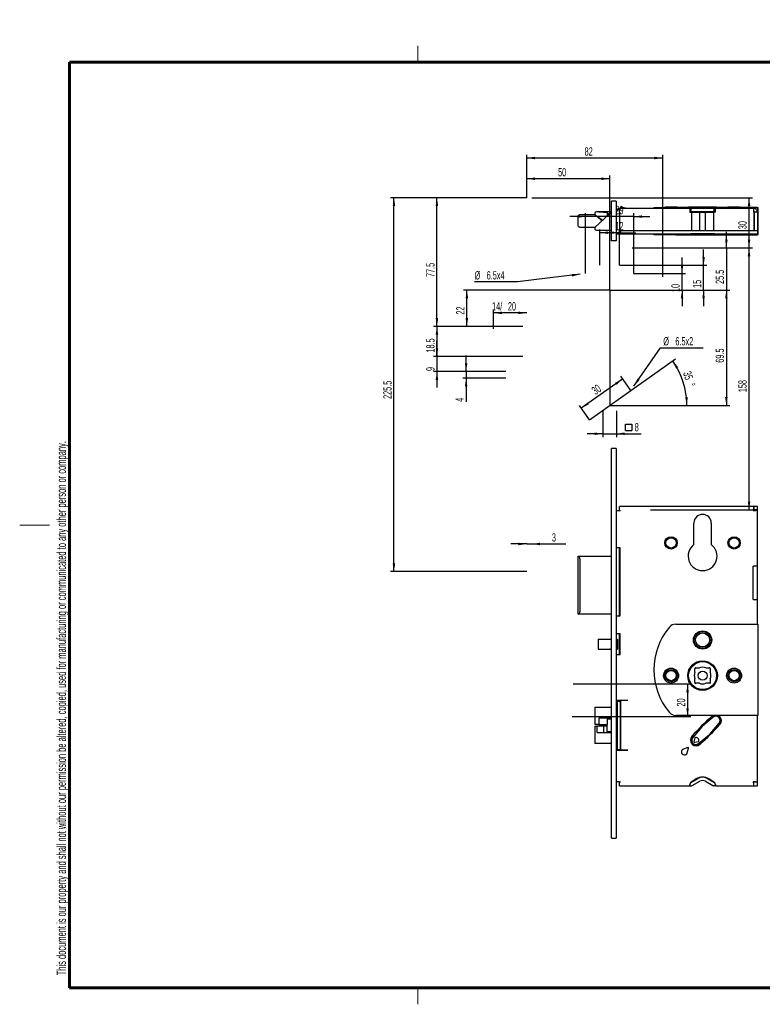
# Paper-space layout 'Sheet1(2)' of a CAD drawing. Header units: millimetres. Extents: x 10 to 828, y 8 to 602.
# Tile 1 of 2: x 10 to 458, y 8 to 602. Entities that reach past the tile are written whole.
import ezdxf

# ---------------------------------------------------------------- set-up
doc = ezdxf.new("R2010")
doc.units = ezdxf.units.MM
doc.layers.add('DIMENSIONS', color=7, linetype='Continuous')
doc.styles.add('SLDTEXTSTYLE0', font='TXT', dxfattribs={"width": 0.605})
doc.dimstyles.new('SLDDIMSTYLE0', dxfattribs={"dimtxt": 5, "dimasz": 5, "dimexe": 0, "dimexo": 0.0625, "dimgap": 1.25, "dimtad": 1, "dimrnd": 1e-09, "dimzin": 12, "dimdsep": 46, "dimtxsty": 'SLDTEXTSTYLE0', "dimsah": 1, "dimcen": 0.09, "dimadec": 0, "dimazin": 3, "dimtfac": 1, "dimtofl": 0, "dimtmove": 0, "dimatfit": 3, "dimfxl": 1, "dimfrac": 2, "dimtolj": 1, "dimtzin": 12, "dimarcsym": 0})
doc.dimstyles.new('SLDDIMSTYLE1', dxfattribs={"dimtxt": 5, "dimasz": 5, "dimexe": 0, "dimexo": 0.0625, "dimgap": 1.25, "dimtad": 1, "dimrnd": 1e-09, "dimzin": 12, "dimdsep": 46, "dimtxsty": 'SLDTEXTSTYLE0', "dimsah": 1, "dimcen": 0.09, "dimadec": 0, "dimazin": 3, "dimtfac": 1, "dimtmove": 0, "dimatfit": 0, "dimfxl": 1, "dimfrac": 2, "dimtolj": 1, "dimtzin": 12, "dimarcsym": 0})
doc.dimstyles.new('SLDDIMSTYLE3', dxfattribs={"dimtxt": 5, "dimasz": 5, "dimexe": 0, "dimexo": 0.0625, "dimgap": 1.25, "dimtad": 0, "dimtih": 1, "dimtoh": 1, "dimrnd": 1e-09, "dimzin": 12, "dimdsep": 46, "dimtxsty": 'SLDTEXTSTYLE0', "dimsah": 1, "dimcen": 0, "dimadec": 0, "dimazin": 3, "dimtfac": 1, "dimtofl": 0, "dimtmove": 0, "dimatfit": 3, "dimfxl": 1, "dimfrac": 2, "dimtolj": 1, "dimtzin": 12, "dimarcsym": 0})
doc.dimstyles.new('SLDDIMSTYLE4', dxfattribs={"dimtxt": 5, "dimasz": 5, "dimexe": 0, "dimexo": 0.0625, "dimgap": 1.25, "dimtad": 1, "dimdec": 4, "dimlfac": 2, "dimzin": 12, "dimdsep": 46, "dimtxsty": 'SLDTEXTSTYLE0', "dimsah": 1, "dimcen": 0.09, "dimadec": 1, "dimazin": 3, "dimtfac": 1, "dimtofl": 0, "dimtmove": 0, "dimatfit": 3, "dimfxl": 1, "dimfrac": 2, "dimtolj": 1, "dimtzin": 12, "dimarcsym": 0})

# ---------------------------------------------------------------- blocks, each defined once
blk = doc.blocks.new('_D_33')
at = {"layer": 'DIMENSIONS', "ltscale": 2}
for p, q in [((378.3, 378.1), (405.24, 397.14)), ((372.1, 369.1), (414.15, 369.1))]:
    blk.add_line(p, q, dxfattribs=at)
blk.add_arc((365.57, 369.1), 46.58, 0, 35.25371, dxfattribs=at)
for points in [[(403.61, 395.99), (405.62, 391.34), (406.92, 392.16)], [(412.15, 369.1), (412.65, 374.13), (411.11, 374.05)]]:
    blk.add_solid(points, dxfattribs=at)
at = {"layer": 'DIMENSIONS', "ltscale": 2, "char_height": 5, "attachment_point": 1, "rotation": 287.62686, "style": 'SLDTEXTSTYLE0'}
for s, insert in [('35', (414.5, 390.26, 0.1)), ('%%d', (416.8, 382.98, 0.1))]:
    blk.add_mtext(s, dxfattribs=dict(at, insert=insert))
blk = doc.blocks.new('_D_34')
at = {"layer": 'DIMENSIONS', "ltscale": 2}
for p, q in [((315.6, 494.28), (233.58, 494.28)), ((235.58, 268.93), (235.58, 494.28)), ((315.6, 268.93), (233.58, 268.93))]:
    blk.add_line(p, q, dxfattribs=at)
for points in [[(235.58, 494.28), (234.81, 489.28), (236.35, 489.28)], [(235.58, 268.93), (236.35, 273.93), (234.81, 273.93)]]:
    blk.add_solid(points, dxfattribs=at)
at = {"layer": 'DIMENSIONS', "ltscale": 2, "insert": (229.14, 373.01, -14.6), "char_height": 5, "attachment_point": 1, "rotation": 90, "style": 'SLDTEXTSTYLE0'}
blk.add_mtext('225.5', dxfattribs=at)
blk = doc.blocks.new('_D_35')
at = {"layer": 'DIMENSIONS', "ltscale": 2}
for p, q in [((315.6, 494.28), (259.48, 494.28)), ((261.48, 416.78), (261.48, 494.28)), ((313.19, 416.78), (259.48, 416.78))]:
    blk.add_line(p, q, dxfattribs=at)
for points in [[(261.48, 494.28), (260.71, 489.28), (262.25, 489.28)], [(261.48, 416.78), (262.25, 421.78), (260.71, 421.78)]]:
    blk.add_solid(points, dxfattribs=at)
at = {"layer": 'DIMENSIONS', "ltscale": 2, "insert": (255.03, 446.55, -14.6), "char_height": 5, "attachment_point": 1, "rotation": 90, "style": 'SLDTEXTSTYLE0'}
blk.add_mtext('77.5', dxfattribs=at)
blk = doc.blocks.new('_D_36')
at = {"layer": 'DIMENSIONS', "ltscale": 2}
for p, q in [((313.19, 416.78), (259.48, 416.78)), ((261.48, 416.78), (261.48, 398.53)), ((313.19, 398.53), (259.48, 398.53))]:
    blk.add_line(p, q, dxfattribs=at)
for points in [[(261.48, 416.78), (260.71, 411.78), (262.25, 411.78)], [(261.48, 398.53), (262.25, 403.53), (260.71, 403.53)]]:
    blk.add_solid(points, dxfattribs=at)
at = {"layer": 'DIMENSIONS', "ltscale": 2, "insert": (255.03, 400.97, -14.6), "char_height": 5, "attachment_point": 1, "rotation": 90, "style": 'SLDTEXTSTYLE0'}
blk.add_mtext('18.5', dxfattribs=at)
blk = doc.blocks.new('_D_37')
at = {"layer": 'DIMENSIONS', "ltscale": 2}
for p, q in [((261.48, 398.53), (261.48, 408.14)), ((313.19, 398.53), (259.48, 398.53)), ((261.48, 398.53), (261.48, 389.53)), ((303.1, 389.53), (259.48, 389.53)), ((261.48, 389.53), (261.48, 379.91))]:
    blk.add_line(p, q, dxfattribs=at)
for points in [[(261.48, 398.53), (262.25, 403.53), (260.71, 403.53)], [(261.48, 389.53), (260.71, 384.53), (262.25, 384.53)]]:
    blk.add_solid(points, dxfattribs=at)
at = {"layer": 'DIMENSIONS', "ltscale": 2, "insert": (255.03, 389.82, -14.6), "char_height": 5, "attachment_point": 1, "rotation": 90, "style": 'SLDTEXTSTYLE0'}
blk.add_mtext('9', dxfattribs=at)
blk = doc.blocks.new('_D_38')
at = {"layer": 'DIMENSIONS', "ltscale": 2}
for p, q in [((279.06, 389.53), (279.06, 399.14)), ((303.1, 389.53), (277.06, 389.53)), ((279.06, 389.53), (279.06, 385.53)), ((303.1, 385.53), (277.06, 385.53)), ((279.06, 385.53), (279.06, 371.31))]:
    blk.add_line(p, q, dxfattribs=at)
for points in [[(279.06, 389.53), (279.83, 394.53), (278.29, 394.53)], [(279.06, 385.53), (278.29, 380.53), (279.83, 380.53)]]:
    blk.add_solid(points, dxfattribs=at)
at = {"layer": 'DIMENSIONS', "ltscale": 2, "insert": (272.62, 371.31, -14.6), "char_height": 5, "attachment_point": 1, "rotation": 90, "style": 'SLDTEXTSTYLE0'}
blk.add_mtext('4', dxfattribs=at)
blk = doc.blocks.new('_D_39')
at = {"layer": 'DIMENSIONS', "ltscale": 2}
for p, q in [((315.6, 494.28), (315.6, 520.28)), ((397.6, 518.28), (315.6, 518.28)), ((397.6, 446.6), (397.6, 520.28))]:
    blk.add_line(p, q, dxfattribs=at)
for points in [[(315.6, 518.28), (320.6, 517.51), (320.6, 519.04)], [(397.6, 518.28), (392.6, 519.04), (392.6, 517.51)]]:
    blk.add_solid(points, dxfattribs=at)
at = {"layer": 'DIMENSIONS', "ltscale": 2, "insert": (350.49, 524.72, -14.6), "char_height": 5, "attachment_point": 1, "style": 'SLDTEXTSTYLE0'}
blk.add_mtext('82', dxfattribs=at)
blk = doc.blocks.new('_D_40')
at = {"layer": 'DIMENSIONS', "ltscale": 2}
for p, q in [((435.93, 464.1), (435.93, 473.72)), ((379.25, 464.1), (437.93, 464.1)), ((435.93, 464.1), (435.93, 438.6)), ((365.6, 438.6), (437.93, 438.6)), ((435.93, 438.6), (435.93, 428.98))]:
    blk.add_line(p, q, dxfattribs=at)
for points in [[(435.93, 464.1), (436.7, 469.1), (435.16, 469.1)], [(435.93, 438.6), (435.16, 433.6), (436.7, 433.6)]]:
    blk.add_solid(points, dxfattribs=at)
at = {"layer": 'DIMENSIONS', "ltscale": 2, "insert": (429.48, 442.37, -14.6), "char_height": 5, "attachment_point": 1, "rotation": 90, "style": 'SLDTEXTSTYLE0'}
blk.add_mtext('25.5', dxfattribs=at)
blk = doc.blocks.new('_D_41')
at = {"layer": 'DIMENSIONS', "ltscale": 2}
for p, q in [((359.6, 453.6), (359.6, 475.26)), ((371.6, 453.6), (371.6, 475.26)), ((371.6, 473.26), (359.6, 473.26)), ((371.6, 473.26), (381.28, 473.26))]:
    blk.add_line(p, q, dxfattribs=at)
for points in [[(359.6, 473.26), (364.6, 472.5), (364.6, 474.03)], [(371.6, 473.26), (366.6, 474.03), (366.6, 472.5)]]:
    blk.add_solid(points, dxfattribs=at)
at = {"layer": 'DIMENSIONS', "ltscale": 2, "insert": (369.06, 479.71, -14.6), "char_height": 5, "attachment_point": 1, "style": 'SLDTEXTSTYLE0'}
blk.add_mtext('12', dxfattribs=at)
blk = doc.blocks.new('_D_42')
at = {"layer": 'DIMENSIONS', "ltscale": 2}
for p, q in [((351.1, 482.97), (341.49, 482.97)), ((351.1, 448.6), (351.1, 484.97)), ((380.1, 482.97), (351.1, 482.97)), ((380.1, 448.6), (380.1, 484.97)), ((380.1, 482.97), (389.72, 482.97))]:
    blk.add_line(p, q, dxfattribs=at)
for points in [[(351.1, 482.97), (346.1, 483.74), (346.1, 482.2)], [(380.1, 482.97), (385.1, 482.2), (385.1, 483.74)]]:
    blk.add_solid(points, dxfattribs=at)
at = {"layer": 'DIMENSIONS', "ltscale": 2, "insert": (369.06, 489.41, -14.6), "char_height": 5, "attachment_point": 1, "style": 'SLDTEXTSTYLE0'}
blk.add_mtext('29', dxfattribs=at)
blk = doc.blocks.new('_D_43')
at = {"layer": 'DIMENSIONS', "ltscale": 2}
for p, q in [((347.88, 448.21), (310.01, 443.6)), ((310.01, 443.6), (284.17, 443.6))]:
    blk.add_line(p, q, dxfattribs=at)
blk.add_solid([(347.88, 448.21), (342.82, 448.37), (343.01, 446.84)], dxfattribs=at)
at = {"layer": 'DIMENSIONS', "ltscale": 2, "char_height": 5, "attachment_point": 1, "style": 'SLDTEXTSTYLE0'}
for s, insert in [('%%c', (284.17, 450.05, -14.6)), ('6.5x4', (291.46, 450.06, -14.6))]:
    blk.add_mtext(s, dxfattribs=dict(at, insert=insert))
blk = doc.blocks.new('_D_44')
at = {"layer": 'DIMENSIONS', "ltscale": 2}
for p, q in [((409.21, 448.6), (409.21, 458.22)), ((380.1, 448.6), (411.21, 448.6)), ((409.21, 438.6), (409.21, 448.6)), ((365.6, 438.6), (411.21, 438.6)), ((409.21, 438.6), (409.21, 428.98))]:
    blk.add_line(p, q, dxfattribs=at)
for points in [[(409.21, 448.6), (409.98, 453.6), (408.44, 453.6)], [(409.21, 438.6), (408.44, 433.6), (409.98, 433.6)]]:
    blk.add_solid(points, dxfattribs=at)
at = {"layer": 'DIMENSIONS', "ltscale": 2, "insert": (402.77, 437.49, -14.6), "char_height": 5, "attachment_point": 1, "rotation": 90, "style": 'SLDTEXTSTYLE0'}
blk.add_mtext('10', dxfattribs=at)
blk = doc.blocks.new('_D_45')
at = {"layer": 'DIMENSIONS', "ltscale": 2}
for p, q in [((422.2, 453.6), (422.2, 463.22)), ((371.6, 453.6), (424.2, 453.6)), ((422.2, 438.6), (422.2, 453.6)), ((365.6, 438.6), (424.2, 438.6)), ((422.2, 438.6), (422.2, 428.98))]:
    blk.add_line(p, q, dxfattribs=at)
for points in [[(422.2, 453.6), (422.97, 458.6), (421.43, 458.6)], [(422.2, 438.6), (421.43, 433.6), (422.97, 433.6)]]:
    blk.add_solid(points, dxfattribs=at)
at = {"layer": 'DIMENSIONS', "ltscale": 2, "insert": (415.76, 439.99, -14.6), "char_height": 5, "attachment_point": 1, "rotation": 90, "style": 'SLDTEXTSTYLE0'}
blk.add_mtext('15', dxfattribs=at)
blk = doc.blocks.new('_D_46')
at = {"layer": 'DIMENSIONS', "ltscale": 2}
for p, q in [((365.6, 438.6), (437.93, 438.6)), ((435.93, 438.6), (435.93, 369.1)), ((365.6, 369.1), (437.93, 369.1))]:
    blk.add_line(p, q, dxfattribs=at)
for points in [[(435.93, 438.6), (435.16, 433.6), (436.7, 433.6)], [(435.93, 369.1), (436.7, 374.1), (435.16, 374.1)]]:
    blk.add_solid(points, dxfattribs=at)
at = {"layer": 'DIMENSIONS', "ltscale": 2, "insert": (429.48, 394.87, -14.6), "char_height": 5, "attachment_point": 1, "rotation": 90, "style": 'SLDTEXTSTYLE0'}
blk.add_mtext('69.5', dxfattribs=at)
blk = doc.blocks.new('_D_47')
at = {"layer": 'DIMENSIONS', "ltscale": 2}
for p, q in [((315.6, 494.28), (315.6, 507.79)), ((365.6, 505.79), (315.6, 505.79)), ((365.6, 438.6), (365.6, 507.79))]:
    blk.add_line(p, q, dxfattribs=at)
for points in [[(315.6, 505.79), (320.6, 505.02), (320.6, 506.56)], [(365.6, 505.79), (360.6, 506.56), (360.6, 505.02)]]:
    blk.add_solid(points, dxfattribs=at)
at = {"layer": 'DIMENSIONS', "ltscale": 2, "insert": (334.49, 512.23, -14.6), "char_height": 5, "attachment_point": 1, "style": 'SLDTEXTSTYLE0'}
blk.add_mtext('50', dxfattribs=at)
blk = doc.blocks.new('_D_48')
at = {"layer": 'DIMENSIONS', "ltscale": 2}
for p, q in [((318.6, 494.28), (451.6, 494.28)), ((449.6, 464.1), (449.6, 494.28)), ((379.25, 464.1), (451.6, 464.1))]:
    blk.add_line(p, q, dxfattribs=at)
for points in [[(449.6, 494.28), (448.83, 489.28), (450.37, 489.28)], [(449.6, 464.1), (450.37, 469.1), (448.83, 469.1)]]:
    blk.add_solid(points, dxfattribs=at)
at = {"layer": 'DIMENSIONS', "ltscale": 2, "insert": (443.16, 475.37, -14.6), "char_height": 5, "attachment_point": 1, "rotation": 90, "style": 'SLDTEXTSTYLE0'}
blk.add_mtext('30', dxfattribs=at)
blk = doc.blocks.new('_D_49')
at = {"layer": 'DIMENSIONS', "ltscale": 2}
for p, q in [((315.6, 285.57), (305.99, 285.57)), ((315.6, 285.57), (318.6, 285.57)), ((318.6, 285.57), (339.17, 285.57))]:
    blk.add_line(p, q, dxfattribs=at)
for points in [[(315.6, 285.57), (310.6, 286.34), (310.6, 284.8)], [(318.6, 285.57), (323.6, 284.8), (323.6, 286.34)]]:
    blk.add_solid(points, dxfattribs=at)
at = {"layer": 'DIMENSIONS', "ltscale": 2, "insert": (330.77, 292.01, -14.6), "char_height": 5, "attachment_point": 1, "style": 'SLDTEXTSTYLE0'}
blk.add_mtext('3', dxfattribs=at)
blk = doc.blocks.new('_D_50')
at = {"layer": 'DIMENSIONS', "ltscale": 2}
for p, q in [((378.3, 378.1), (372.24, 386.67)), ((373.4, 385.04), (348.5, 367.44)), ((353.4, 360.5), (347.34, 369.07))]:
    blk.add_line(p, q, dxfattribs=at)
for points in [[(373.4, 385.04), (368.87, 382.78), (369.76, 381.52)], [(348.5, 367.44), (353.03, 369.69), (352.14, 370.95)]]:
    blk.add_solid(points, dxfattribs=at)
at = {"layer": 'DIMENSIONS', "ltscale": 2, "insert": (354.11, 379.3, -14.6), "char_height": 5, "attachment_point": 1, "rotation": 35.25371, "style": 'SLDTEXTSTYLE0'}
blk.add_mtext('30', dxfattribs=at)
blk = doc.blocks.new('_D_51')
at = {"layer": 'DIMENSIONS', "ltscale": 2}
for p, q in [((379.25, 464.1), (451.6, 464.1)), ((449.6, 306.1), (449.6, 464.1)), ((390.13, 306.1), (451.6, 306.1))]:
    blk.add_line(p, q, dxfattribs=at)
for points in [[(449.6, 464.1), (448.83, 459.1), (450.37, 459.1)], [(449.6, 306.1), (450.37, 311.1), (448.83, 311.1)]]:
    blk.add_solid(points, dxfattribs=at)
at = {"layer": 'DIMENSIONS', "ltscale": 2, "insert": (443.16, 377.08, -14.6), "char_height": 5, "attachment_point": 1, "rotation": 90, "style": 'SLDTEXTSTYLE0'}
blk.add_mtext('158', dxfattribs=at)
blk = doc.blocks.new('_D_52')
at = {"layer": 'DIMENSIONS', "ltscale": 2}
for p, q in [((365.6, 438.6), (277.52, 438.6)), ((279.52, 416.78), (279.52, 438.6)), ((305.15, 416.78), (277.52, 416.78))]:
    blk.add_line(p, q, dxfattribs=at)
for points in [[(279.52, 438.6), (278.75, 433.6), (280.29, 433.6)], [(279.52, 416.78), (280.29, 421.78), (278.75, 421.78)]]:
    blk.add_solid(points, dxfattribs=at)
at = {"layer": 'DIMENSIONS', "ltscale": 2, "insert": (273.08, 423.87, -14.6), "char_height": 5, "attachment_point": 1, "rotation": 90, "style": 'SLDTEXTSTYLE0'}
blk.add_mtext('22', dxfattribs=at)
blk = doc.blocks.new('_D_53')
at = {"layer": 'DIMENSIONS', "ltscale": 2}
for p, q in [((380.15, 380.77), (396.16, 403.85)), ((396.16, 403.85), (422.01, 403.85))]:
    blk.add_line(p, q, dxfattribs=at)
blk.add_solid([(380.15, 380.77), (383.64, 384.44), (382.37, 385.32)], dxfattribs=at)
at = {"layer": 'DIMENSIONS', "ltscale": 2, "char_height": 5, "attachment_point": 1, "style": 'SLDTEXTSTYLE0'}
for s, insert in [('%%c', (397.91, 410.3, -14.6)), ('6.5x2', (405.2, 410.31, -14.6))]:
    blk.add_mtext(s, dxfattribs=dict(at, insert=insert))
blk = doc.blocks.new('SW_SYMBOL_MOD_BOX')
at = {"layer": 'DIMENSIONS', "color": 0, "ltscale": 4}
for p, q in [((400, 400), (400, 1600)), ((400, 1600), (1600, 1600)), ((400, 400), (1600, 400)), ((1600, 1600), (1600, 400))]:
    blk.add_line(p, q, dxfattribs=at)
blk = doc.blocks.new('_D_54')
at = {"layer": 'DIMENSIONS', "ltscale": 2}
for p, q in [((361.55, 365.87), (361.55, 350.02)), ((369.65, 365.87), (369.65, 350.02)), ((361.55, 352.02), (351.94, 352.02)), ((361.55, 352.02), (369.65, 352.02)), ((369.65, 352.02), (384.49, 352.02))]:
    blk.add_line(p, q, dxfattribs=at)
for points in [[(361.55, 352.02), (356.55, 352.79), (356.55, 351.25)], [(369.65, 352.02), (374.65, 351.25), (374.65, 352.79)]]:
    blk.add_solid(points, dxfattribs=at)
at = {"layer": 'DIMENSIONS', "ltscale": 4, "xscale": 0.003222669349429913, "yscale": 0.003222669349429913, "zscale": 0.003222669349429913}
blk.add_blockref('SW_SYMBOL_MOD_BOX', (373.76, 352.75), dxfattribs=at)
at = {"layer": 'DIMENSIONS', "ltscale": 2, "insert": (380.67, 358.48, -14.6), "char_height": 5, "attachment_point": 1, "style": 'SLDTEXTSTYLE0'}
blk.add_mtext('8', dxfattribs=at)
blk = doc.blocks.new('_D_55')
at = {"layer": 'DIMENSIONS', "ltscale": 2}
for p, q in [((295.6, 415.28), (295.6, 426.92)), ((315.6, 424.92), (295.6, 424.92))]:
    blk.add_line(p, q, dxfattribs=at)
for points in [[(295.6, 424.92), (300.6, 424.15), (300.6, 425.69)], [(315.6, 424.92), (310.6, 425.69), (310.6, 424.15)]]:
    blk.add_solid(points, dxfattribs=at)
at = {"layer": 'DIMENSIONS', "ltscale": 2, "char_height": 5, "attachment_point": 1, "style": 'SLDTEXTSTYLE0'}
for s, insert in [('14/', (294.72, 431.37, -14.6)), ('20', (304.26, 431.37, -14.6))]:
    blk.add_mtext(s, dxfattribs=dict(at, insert=insert))
blk = doc.blocks.new('_D_58')
at = {"layer": 'DIMENSIONS', "ltscale": 2}
for p, q in [((343.6, 201.21), (414.55, 201.21)), ((412.55, 201.21), (412.55, 181.51)), ((342.9, 181.51), (414.55, 181.51))]:
    blk.add_line(p, q, dxfattribs=at)
for points in [[(412.55, 201.21), (411.78, 196.21), (413.32, 196.21)], [(412.55, 181.51), (413.32, 186.51), (411.78, 186.51)]]:
    blk.add_solid(points, dxfattribs=at)
at = {"layer": 'DIMENSIONS', "ltscale": 2, "insert": (406.11, 187.54, 106.6), "char_height": 5, "attachment_point": 1, "rotation": 90, "style": 'SLDTEXTSTYLE0'}
blk.add_mtext('20', dxfattribs=at)

psp = doc.layouts.new('Sheet1(2)')

# ---------------------------------------------------------------- linework, layer by layer
at = {"color": 7, "linetype": 'Continuous', "lineweight": 15, "ltscale": 2}
for p, q in [((250, 576), (250, 586)), ((10, 297), (28, 297)), ((250, 18), (250, 8))]:
    psp.add_line(p, q, dxfattribs=at)
at = {"color": 7, "linetype": 'Continuous', "lineweight": 60, "ltscale": 2}
for p, q in [((40, 18), (40, 576)), ((826, 576), (40, 576)), ((826, 18), (40, 18))]:
    psp.add_line(p, q, dxfattribs=at)
at = {"color": 7, "linetype": 'Continuous', "lineweight": 30, "ltscale": 2}
for p, q in [((369.596696, 492.300027), (366.596697, 492.300027)), ((366.596697, 468.300028), (366.596697, 492.300027)), ((369.596696, 492.300027), (369.596696, 468.300028)), ((371.596696, 488.100028), (372.096697, 488.100028)), ((371.596696, 485.600028), (371.596696, 488.100028)), ((372.155057, 488.795317), (372.042445, 488.100028)), ((372.096697, 488.100028), (414.739834, 488.100028)), ((372.155057, 488.795317), (376.368484, 488.112891)), ((392.226696, 488.502705), (392.226696, 488.202705)), ((392.226696, 488.502705), (401.587253, 488.502705)), ((401.587253, 488.202705), (392.226696, 488.202705)), ((398.846697, 488.600028), (398.846697, 488.502705)), ((406.346696, 488.600028), (398.846697, 488.600028)), ((398.846697, 488.202705), (398.846697, 488.100028)), ((401.587253, 488.502705), (405.417183, 488.502705)), ((405.417183, 488.202705), (401.587253, 488.202705)), ((454.578036, 488.502705), (405.417183, 488.502705)), ((454.578036, 488.202705), (405.417183, 488.202705)), ((406.346696, 488.502705), (406.346696, 488.600028)), ((406.346696, 488.100028), (406.346696, 488.202705)), ((413.196697, 488.872528), (413.196697, 488.502705)), ((413.196697, 488.872528), (429.996696, 488.872528)), ((413.196697, 488.202705), (413.196697, 488.100028)), ((414.432986, 488.068167), (414.432986, 486.093656)), ((414.739834, 486.100027), (414.739834, 488.100028)), ((414.739834, 488.100028), (417.61443, 488.100028)), ((417.61443, 488.100028), (425.578963, 488.100028)), ((425.578963, 488.100028), (428.45356, 488.100028)), ((428.45356, 488.100028), (452.096697, 488.100028)), ((428.45356, 488.100028), (428.45356, 486.100027)), ((428.760408, 488.068167), (428.760408, 486.093656)), ((429.996696, 488.502705), (429.996696, 488.872528)), ((429.996696, 488.100028), (429.996696, 488.202705)), ((436.846697, 488.600028), (436.846697, 488.502705)), ((444.346696, 488.600028), (436.846697, 488.600028)), ((436.846697, 488.202705), (436.846697, 488.100028)), ((444.346696, 488.502705), (444.346696, 488.600028)), ((444.346696, 488.100028), (444.346696, 488.202705)), ((454.878034, 472.500028), (454.878034, 487.902705)), ((455.178035, 472.500028), (455.178035, 487.902705)), ((346.596694, 482.800028), (346.596694, 483.300027)), ((346.596694, 477.800027), (346.596694, 482.800028)), ((347.596696, 484.300027), (356.730668, 484.300027)), ((365.363909, 484.339372), (356.918005, 476.534454)), ((356.918005, 484.065601), (358.019648, 483.047569)), ((359.096697, 485.800028), (357.596694, 485.800028)), ((361.255577, 480.542834), (358.019648, 483.047569)), ((358.019648, 483.047569), (360.992832, 480.300028)), ((359.096697, 485.800028), (364.096696, 485.362584)), ((366.303803, 485.800028), (359.096697, 485.800028)), ((364.096696, 485.362584), (364.096696, 483.592921)), ((364.096696, 483.168331), (364.096696, 483.592921)), ((364.243144, 483.946474), (365.950251, 485.653581)), ((366.303803, 485.800028), (366.596697, 485.800028)), ((371.596696, 485.600028), (371.596696, 474.500027)), ((413.892867, 485.600028), (414.843805, 485.600028)), ((414.739834, 486.100027), (417.61443, 486.100027)), ((414.843805, 485.600028), (414.843805, 474.500027)), ((414.843805, 485.600028), (415.344232, 485.600028)), ((415.344232, 485.600028), (419.897511, 485.600028)), ((417.61443, 486.100027), (425.578963, 486.100027)), ((419.897511, 474.500027), (419.897511, 485.600028)), ((419.897511, 485.600028), (423.310098, 485.600028)), ((423.310098, 474.500027), (423.310098, 485.600028)), ((423.310098, 485.600028), (427.863377, 485.600028)), ((425.578963, 486.100027), (428.45356, 486.100027)), ((427.863377, 485.600028), (428.363805, 485.600028)), ((428.363805, 474.500027), (428.363805, 485.600028)), ((429.300526, 485.600028), (428.363805, 485.600028)), ((452.455275, 485.600028), (452.455275, 474.500027)), ((454.596696, 485.600028), (452.596696, 485.600028)), ((452.596696, 485.600028), (452.596696, 474.500027)), ((454.596696, 485.600028), (454.596696, 474.500027)), ((346.596694, 477.300027), (346.596694, 477.800027)), ((356.730668, 476.300027), (347.596696, 476.300027)), ((357.596694, 474.800028), (366.596697, 474.800028)), ((369.596696, 472.600028), (371.596696, 472.600028)), ((370.196698, 472.500028), (370.196698, 472.600028)), ((370.196698, 472.500028), (372.196695, 472.500028)), ((371.596696, 474.500027), (414.843805, 474.500027)), ((371.596696, 472.600028), (371.596696, 474.500027)), ((372.196695, 474.500027), (372.196695, 472.500028)), ((372.196695, 474.500027), (414.472793, 474.500027)), ((372.196695, 472.500028), (414.472793, 472.500028)), ((392.226696, 472.200027), (392.226696, 471.900027)), ((392.226696, 472.200027), (401.587253, 472.200027)), ((401.587253, 471.900027), (392.226696, 471.900027)), ((398.846697, 472.500028), (398.846697, 472.400028)), ((406.346696, 472.400028), (398.846697, 472.400028)), ((401.587253, 472.200027), (405.417183, 472.200027)), ((405.417183, 471.900027), (401.587253, 471.900027)), ((405.417183, 472.200027), (423.234351, 472.200027)), ((405.417183, 471.900027), (423.234351, 471.900027)), ((406.346696, 472.400028), (406.346696, 472.500028)), ((413.196697, 472.500028), (413.196697, 472.200027)), ((413.196697, 471.900027), (413.196697, 471.727528)), ((429.996696, 471.727528), (413.196697, 471.727528)), ((416.055883, 472.500028), (414.472793, 472.500028)), ((414.843805, 474.500027), (415.344232, 474.500027)), ((415.344232, 474.500027), (419.897511, 474.500027)), ((427.13751, 472.500028), (416.055883, 472.500028)), ((419.897511, 474.500027), (423.310098, 474.500027)), ((423.234351, 472.500028), (423.234351, 471.750028)), ((423.52848, 471.750028), (423.234351, 471.750028)), ((423.310098, 474.500027), (427.863377, 474.500027)), ((424.590989, 471.750028), (423.52848, 471.750028)), ((426.005201, 471.750028), (424.590989, 471.750028)), ((427.769879, 471.750028), (426.005201, 471.750028)), ((428.7206, 472.500028), (427.13751, 472.500028)), ((427.769879, 471.750028), (427.769879, 472.500028)), ((427.769879, 472.200027), (431.925883, 472.200027)), ((427.769879, 471.900027), (431.925883, 471.900027)), ((427.863377, 474.500027), (428.363805, 474.500027)), ((428.363805, 474.500027), (452.455275, 474.500027)), ((428.7206, 474.500027), (454.596696, 474.500027)), ((428.7206, 472.500028), (454.596696, 472.500028)), ((429.996696, 472.200027), (429.996696, 472.500028)), ((429.996696, 471.727528), (429.996696, 471.900027)), ((431.925883, 471.750028), (431.925883, 472.500028)), ((436.600925, 471.750028), (431.925883, 471.750028)), ((436.600925, 471.750028), (436.600925, 472.500028)), ((438.012669, 471.750028), (436.600925, 471.750028)), ((438.012669, 471.750028), (438.012669, 472.500028)), ((440.745577, 471.750028), (438.012669, 471.750028)), ((440.745577, 471.750028), (440.745577, 472.500028)), ((443.295602, 471.750028), (440.745577, 471.750028)), ((443.295602, 471.750028), (443.295602, 472.500028)), ((444.954399, 471.750028), (443.295602, 471.750028)), ((444.954399, 471.750028), (444.954399, 472.500028)), ((447.150253, 471.750028), (444.954399, 471.750028)), ((447.150253, 471.750028), (447.150253, 472.500028)), ((448.914932, 471.750028), (447.150253, 471.750028)), ((449.206593, 471.750028), (448.914932, 471.750028)), ((449.206593, 471.750028), (449.206593, 472.500028)), ((449.206593, 472.200027), (454.578036, 472.200027)), ((449.206593, 471.900027), (454.578036, 471.900027)), ((454.596696, 474.500027), (454.596696, 472.500028)), ((369.596696, 468.300028), (366.596697, 468.300028)), ((369.596696, 343.205497), (366.596697, 343.205497)), ((366.596697, 331.205502), (366.596697, 343.205497)), ((369.596696, 343.205497), (369.596696, 331.205502)), ((366.596697, 120.205499), (366.596697, 331.205502)), ((369.596696, 331.205502), (369.596696, 120.205499)), ((369.596696, 305.705503), (371.596696, 305.705503)), ((452.455275, 308.2055), (371.596696, 308.2055)), ((371.596696, 305.705503), (371.596696, 308.2055)), ((371.596696, 305.705503), (372.096697, 305.705503)), ((452.455275, 308.2055), (452.455275, 306.205504)), ((454.596696, 308.2055), (452.455275, 308.2055)), ((454.596696, 306.064084), (452.596696, 306.064084)), ((454.596696, 306.064084), (454.596696, 308.2055)), ((454.596696, 272.1055), (454.596696, 306.064084)), ((416.396697, 285.180457), (416.396697, 298.205502)), ((426.796697, 298.205502), (426.796697, 285.180457)), ((371.87768, 283.205502), (369.596696, 283.205502)), ((371.596696, 242.205501), (371.596696, 283.205502)), ((371.87768, 242.205501), (371.87768, 283.205502)), ((346.596694, 278.114714), (346.596694, 278.2005)), ((346.596694, 278.2005), (366.596697, 278.2005)), ((346.596694, 243.286289), (346.596694, 278.114714)), ((347.596696, 276.700504), (347.596696, 244.700503)), ((451.996697, 272.1055), (452.096697, 272.1055)), ((451.996697, 252.105501), (451.996697, 272.1055)), ((454.596696, 272.1055), (452.096697, 272.1055)), ((454.596696, 252.105501), (454.596696, 272.1055)), ((451.996697, 252.105501), (452.096697, 252.105501)), ((452.096697, 252.105501), (454.596696, 252.105501)), ((454.596696, 237.205502), (454.596696, 252.105501)), ((346.596694, 243.200503), (346.596694, 243.286289)), ((366.596697, 243.200503), (346.596694, 243.200503)), ((369.596696, 242.205501), (371.87768, 242.205501)), ((405.417183, 237.205502), (454.578036, 237.205502)), ((454.578036, 237.205502), (455.178035, 237.205502)), ((455.178035, 182.205502), (455.178035, 237.205502)), ((358.596696, 228.205502), (358.596696, 222.205503)), ((358.596696, 228.205502), (358.830651, 228.205502)), ((358.830651, 228.205502), (365.783239, 228.205502)), ((365.783239, 228.205502), (365.936449, 228.205502)), ((365.936449, 228.205502), (366.596697, 228.205502)), ((371.87768, 231.355501), (369.596696, 231.355501)), ((369.596696, 228.205502), (370.296696, 228.205502)), ((370.296696, 228.205502), (370.296696, 222.205503)), ((371.596696, 218.855502), (371.596696, 231.355501)), ((371.87768, 218.855502), (371.87768, 231.355501)), ((358.596696, 222.205503), (358.830651, 222.205503)), ((358.830651, 222.205503), (365.783239, 222.205503)), ((365.936449, 222.205503), (365.783239, 222.205503)), ((365.936449, 222.205503), (366.596697, 222.205503)), ((369.596696, 222.205503), (370.296696, 222.205503)), ((369.596696, 218.855502), (371.87768, 218.855502)), ((416.996697, 208.165094), (416.996697, 210.277074)), ((417.525125, 210.805502), (419.637105, 210.805502)), ((423.556288, 210.805502), (425.668268, 210.805502)), ((426.196697, 210.277074), (426.196697, 208.165094)), ((416.996697, 202.133931), (416.996697, 204.24591)), ((426.196697, 204.24591), (426.196697, 202.133931)), ((419.637105, 201.605502), (417.525125, 201.605502)), ((425.668268, 201.605502), (423.556288, 201.605502)), ((372.096697, 191.205503), (369.596696, 191.205503)), ((370.196698, 190.605503), (370.196698, 161.705501)), ((371.835293, 190.605503), (370.196698, 190.605503)), ((371.835293, 191.185502), (371.835293, 161.225502)), ((372.155057, 191.185502), (371.835293, 191.185502)), ((376.596695, 191.205503), (372.096697, 191.205503)), ((372.155057, 191.185502), (372.155057, 161.225502)), ((376.368484, 191.185502), (372.155057, 191.185502)), ((372.196695, 191.205503), (372.196695, 191.185502)), ((376.528366, 191.185502), (376.368484, 191.185502)), ((376.596695, 191.185502), (376.528366, 191.185502)), ((376.596695, 191.205503), (376.596695, 191.185502)), ((356.596699, 187.205503), (356.596699, 176.705502)), ((356.596699, 187.205503), (357.596694, 187.205503)), ((357.596694, 187.205503), (366.596697, 187.205503)), ((366.596697, 180.505503), (359.096697, 180.505503)), ((359.096697, 180.505503), (359.096697, 176.705502)), ((364.096696, 180.505503), (364.096696, 176.705502)), ((364.596697, 180.205502), (366.303803, 180.205502)), ((366.303803, 180.205502), (366.596697, 180.205502)), ((454.578036, 182.205502), (405.417183, 182.205502)), ((427.991804, 181.122353), (421.499929, 175.687002)), ((431.930996, 181.538109), (431.929302, 181.539802)), ((455.178035, 182.205502), (454.578036, 182.205502)), ((454.596696, 141.846925), (454.596696, 182.205502)), ((357.596694, 176.705502), (356.596699, 176.705502)), ((356.596699, 175.705502), (356.596699, 165.205501)), ((356.596699, 175.705502), (356.918005, 175.705502)), ((356.918005, 175.705502), (358.019648, 175.705502)), ((359.096697, 176.705502), (357.596694, 176.705502)), ((358.019648, 171.905503), (358.019648, 175.705502)), ((361.988666, 175.705502), (358.019648, 175.705502)), ((359.096697, 176.705502), (364.096696, 176.705502)), ((361.988666, 171.905503), (361.988666, 175.705502)), ((364.096696, 175.705502), (361.988666, 175.705502)), ((364.096696, 172.705501), (364.096696, 176.705502)), ((364.096696, 171.905503), (364.096696, 172.705501)), ((366.303803, 172.2055), (364.596697, 172.2055)), ((366.596697, 172.2055), (366.303803, 172.2055)), ((421.094382, 175.281456), (415.65903, 168.789581)), ((426.078196, 171.108734), (431.513548, 177.600609)), ((358.019648, 171.905503), (365.363909, 171.905503)), ((365.363909, 171.905503), (366.671698, 171.905503)), ((416.836299, 168.770727), (416.400443, 166.298863)), ((416.690057, 166.009247), (419.16192, 166.445106)), ((419.180774, 165.267836), (425.672649, 170.703188)), ((356.918005, 165.205501), (356.596699, 165.205501)), ((365.363909, 165.205501), (356.918005, 165.205501)), ((366.621697, 165.205501), (365.363909, 165.205501)), ((369.596696, 161.2055), (372.096697, 161.2055)), ((370.196698, 161.705501), (371.835293, 161.705501)), ((372.155057, 161.225502), (371.835293, 161.225502)), ((376.596695, 161.2055), (372.096697, 161.2055)), ((372.155057, 161.225502), (376.368484, 161.225502)), ((372.196695, 161.225502), (372.196695, 161.2055)), ((376.368484, 161.225502), (376.528366, 161.225502)), ((376.528366, 161.225502), (376.596695, 161.225502)), ((376.596695, 161.225502), (376.596695, 161.2055)), ((412.771492, 162.755065), (410.069021, 161.926419)), ((412.317615, 159.677826), (413.146258, 162.380297)), ((415.262398, 164.872896), (415.264091, 164.871205)), ((414.282195, 141.545914), (418.874819, 144.200493)), ((414.739834, 142.205499), (417.61443, 143.91233)), ((424.33279, 144.200493), (428.890092, 141.566336)), ((425.578963, 143.91233), (428.45356, 142.205499)), ((371.596696, 142.205499), (369.596696, 142.205499)), ((371.596696, 142.205499), (372.096697, 142.205499)), ((371.596696, 139.705502), (371.596696, 142.205499)), ((371.596696, 139.705502), (413.892867, 139.705502)), ((413.892867, 139.705502), (413.892867, 140.516982)), ((413.892867, 139.705502), (414.843805, 139.705502)), ((414.55829, 141.705506), (414.424978, 141.705506)), ((414.843805, 139.705502), (414.843805, 139.7155)), ((415.344232, 139.849722), (419.897511, 142.481558)), ((423.310098, 142.481558), (427.863377, 139.849722)), ((428.363805, 139.705502), (428.363805, 139.7155)), ((429.300526, 139.705502), (428.363805, 139.705502)), ((428.765177, 141.705506), (428.649319, 141.705506)), ((429.300526, 140.557811), (429.300526, 139.705502)), ((429.300526, 139.705502), (452.455275, 139.705502)), ((452.455275, 139.705502), (452.455275, 141.705506)), ((452.455275, 139.705502), (454.596696, 139.705502)), ((454.596696, 141.846925), (452.596696, 141.846925)), ((454.596696, 139.705502), (454.596696, 141.846925)), ((366.596697, 108.205505), (366.596697, 120.205499)), ((369.596696, 120.205499), (369.596696, 108.205505)), ((366.596697, 108.205505), (369.596696, 108.205505))]:
    psp.add_line(p, q, dxfattribs=at)
at = {"color": 7, "linetype": 'Continuous', "lineweight": 30, "ltscale": 2, "flags": 128}
for points in [[(346.596694, 483.300027), (346.836394, 483.539728), (347.05328, 483.756613), (347.240662, 483.943994), (347.392758, 484.096089), (347.504875, 484.208209), (347.573562, 484.276895), (347.596696, 484.300027)], [(347.596696, 476.300027), (347.573562, 476.32316), (347.504875, 476.391846), (347.392758, 476.503966), (347.240662, 476.656061), (347.05328, 476.843442), (346.836394, 477.060327), (346.596694, 477.300027)], [(427.924863, 182.205502), (427.643538, 182.051111), (427.112401, 181.653051)], [(431.929302, 181.539802), (431.41746, 181.962382), (430.998137, 182.205502)]]:
    psp.add_lwpolyline(points, dxfattribs=at)
at = {"color": 7, "linetype": 'Continuous', "lineweight": 30, "ltscale": 4}
for centre, radius in [((402.596697, 286.205502), 3.75), ((402.596697, 286.205502), 3.1), ((440.596697, 286.205502), 3.75), ((440.596697, 286.205502), 3.1), ((421.596697, 227.705502), 5.5), ((421.596697, 227.705502), 5), ((421.596697, 227.705502), 4.2), ((421.596697, 206.205502), 8.9), ((421.596697, 206.205502), 8.5), ((421.596697, 206.205502), 8.4), ((402.596697, 206.205502), 4.5), ((402.596697, 206.205502), 3.75), ((402.596697, 206.205502), 3.1), ((421.596697, 206.205502), 2.75), ((440.596697, 206.205502), 4.5), ((440.596697, 206.205502), 3.75), ((440.596697, 206.205502), 3.1)]:
    psp.add_circle(centre, radius, dxfattribs=at)
for centre, radius, start, end in [((372.096697, 485.600028), 2.5, 101.536959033, 180), ((376.528364, 489.100028), 1, 260.8, 270), ((454.578035, 487.902705), 0.6, 0, 90), ((454.578035, 487.902705), 0.3, 0, 90), ((357.596697, 484.800028), 1, 90, 227.258755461), ((364.596697, 483.592921), 0.5, 135, 180), ((369.096697, 480.300028), 5.5, 117.035691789, 132.741244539), ((366.303803, 485.300028), 0.5, 90, 135), ((357.596697, 475.800028), 1, 132.741244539, 270), ((454.578035, 472.500028), 0.3, 270, 0), ((454.578035, 472.500028), 0.6, 270, 0), ((421.596697, 298.205502), 5.2, 0, 180), ((421.596697, 278.205502), 8.7, 126.705431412, 53.294568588), ((346.096697, 276.700502), 1.5, 0, 70.528779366), ((346.096697, 244.700502), 1.5, 289.471220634, 0), ((432.226697, 209.705502), 40, 139.994799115, 220.005200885), ((405.417183, 232.205502), 5, 90, 139.994799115), ((421.596697, 206.205502), 5, 156.926081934, 203.073918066), ((417.283345, 210.518854), 0.375, 49.85331933, 220.14668067), ((421.596697, 206.205502), 5, 66.926081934, 113.073918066), ((425.910048, 210.518854), 0.375, 319.85331933, 130.14668067), ((421.596697, 206.205502), 5, 336.926081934, 23.073918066), ((417.283345, 201.892151), 0.375, 139.85331933, 310.14668067), ((425.910048, 201.892151), 0.375, 229.85331933, 40.14668067), ((421.596697, 206.205502), 5, 246.926081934, 293.073918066), ((364.596697, 179.705502), 0.5, 90, 180), ((366.371697, 180.505502), 0.3, 270, 318.590377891), ((405.417183, 187.205502), 5, 220.005200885, 270), ((548.269361, 48.532838), 180, 132.306329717, 137.693670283), ((429.596697, 179.205502), 2.75, 295.442115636, 154.557884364), ((429.596697, 179.205502), 2.5, 320.062092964, 129.937907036), ((429.463193, 179.070305), 3.49, 317.693670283, 45), ((364.596697, 172.705502), 0.5, 180, 270), ((366.371697, 171.905502), 0.3, 41.409622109, 90), ((298.924033, 297.878166), 180, 312.306329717, 317.693670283), ((423.586289, 173.195095), 3.25, 129.937907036, 140.062092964), ((417.7302, 167.340699), 3.49, 137.693670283, 225), ((417.596697, 167.205502), 2.75, 115.57233971, 180), ((417.596697, 167.205502), 2.75, 180, 334.42766029), ((417.575881, 167.184687), 2.5, 140.062092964, 309.937907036), ((416.646645, 166.255451), 0.25, 170, 280), ((417.575881, 167.184687), 1.75, 335, 115), ((423.586289, 173.195095), 3.25, 309.937907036, 320.062092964), ((410.596697, 160.205502), 1.8, 107.046813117, 342.953186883), ((412.859438, 162.468244), 0.3, 342.953186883, 107.046813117), ((417.731893, 167.339006), 3.49, 225, 312.306329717), ((421.596697, 137.205502), 7.8, 59.299727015, 120.700272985), ((421.603805, 139.715502), 5.25, 58.680710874, 121.319289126), ((421.603805, 139.715502), 3.25, 58.330853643, 121.669146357), ((414.843805, 140.715502), 1, 270, 300.028276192), ((428.363805, 140.715502), 1, 239.971723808, 270)]:
    psp.add_arc(centre, radius, start, end, dxfattribs=at)
at = {"color": 7, "linetype": 'Continuous', "lineweight": 30, "ltscale": 2}
for points, knots in [([(414.432985, 488.068167), (414.32427, 488.042925), (414.229956, 488.00096), (414.110271, 487.904595), (414.073996, 487.866908), (414.033179, 487.812086), (414.025241, 487.800736), (414.013675, 487.783121), (414.009876, 487.77715), (414.004263, 487.768046), (414.002732, 487.765543), (413.997902, 487.757434), (413.995513, 487.753319), (413.97425, 487.715735), (413.957037, 487.678394), (413.879409, 487.46916), (413.844304, 487.227326), (413.828089, 486.5472), (413.846711, 486.107769), (413.892867, 485.600028)], [0, 0, 0, 0, 0.25, 0.25, 0.375, 0.375, 0.40625, 0.40625, 0.421875, 0.421875, 0.4296875, 0.4296875, 0.4375, 0.4375, 0.5, 0.5, 0.75, 0.75, 1, 1, 1, 1]), ([(429.300526, 485.600028), (429.355054, 485.975045), (429.384515, 486.326558), (429.393928, 486.935346), (429.373777, 487.192328), (429.283757, 487.601124), (429.213889, 487.753482), (429.024436, 487.969789), (428.904715, 488.034205), (428.760408, 488.068167)], [0, 0, 0, 0, 0.25, 0.25, 0.5, 0.5, 0.75, 0.75, 1, 1, 1, 1]), ([(452.096697, 488.100028), (452.126584, 488.100028), (452.15646, 488.034959), (452.216223, 487.784494), (452.246104, 487.599195), (452.305867, 487.136394), (452.335749, 486.859075), (452.395512, 486.254397), (452.425388, 485.927335), (452.455275, 485.600028)], [0, 0, 0, 0, 0.25, 0.25, 0.5, 0.5, 0.75, 0.75, 1, 1, 1, 1]), ([(454.596697, 485.600028), (454.596697, 485.927277), (454.531628, 486.254397), (454.281163, 486.859075), (454.095864, 487.136394), (453.633063, 487.599195), (453.355744, 487.784494), (452.751066, 488.034959), (452.423946, 488.100028), (452.096697, 488.100028)], [0, 0, 0, 0, 0.25, 0.25, 0.5, 0.5, 0.75, 0.75, 1, 1, 1, 1]), ([(414.432986, 486.093656), (414.338545, 486.086875), (414.167296, 486.074579), (413.96079, 486.035796), (413.891675, 485.968017), (413.869097, 485.945876)], [0, 0, 0, 0, 0.45292112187, 0.8212846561, 1, 1, 1, 1]), ([(429.300526, 485.600028), (429.314661, 485.620724), (429.341498, 485.660018), (429.370391, 485.721017), (429.387414, 485.778403), (429.391834, 485.831853), (429.383517, 485.880567), (429.362476, 485.923968), (429.329016, 485.961839), (429.283413, 485.99433), (429.225794, 486.021737), (429.156173, 486.044385), (429.074529, 486.062624), (428.980804, 486.076751), (428.875071, 486.087371), (428.799783, 486.091497), (428.760408, 486.093655)], [0, 0, 0, 0, 0.0689232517, 0.1308619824, 0.1872443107, 0.2399519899, 0.2912726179, 0.3436757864, 0.3994875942, 0.4606464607, 0.5286350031, 0.6045366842, 0.6891314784, 0.7829828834, 0.886503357, 1, 1, 1, 1]), ([(452.596696, 485.600028), (452.588445, 485.664406), (452.571943, 485.793164), (452.495773, 485.925979), (452.430458, 485.967186), (452.42027, 485.973613)], [0, 0, 0, 0, 0.4577056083, 0.9154127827, 1, 1, 1, 1]), ([(452.455275, 308.205502), (452.425394, 308.205502), (452.395512, 308.140434), (452.335749, 307.889968), (452.305867, 307.704669), (452.246104, 307.241869), (452.216223, 306.96455), (452.15646, 306.359872), (452.126578, 306.032751), (452.096697, 305.705502)], [0, 0, 0, 0, 0.25, 0.25, 0.5, 0.5, 0.75, 0.75, 1, 1, 1, 1]), ([(452.455275, 306.205502), (452.395512, 306.205502), (452.335749, 306.151616), (452.216223, 305.966496), (452.15646, 305.836402), (452.096697, 305.705502)], [0, 0, 0, 0, 0.5, 0.5, 1, 1, 1, 1]), ([(452.096697, 305.705502), (452.423946, 305.735384), (452.751066, 305.765265), (453.355744, 305.825028), (453.633063, 305.85491), (454.095864, 305.914673), (454.281163, 305.944555), (454.531628, 306.004318), (454.596697, 306.034199), (454.596697, 306.064081)], [0, 0, 0, 0, 0.25, 0.25, 0.5, 0.5, 0.75, 0.75, 1, 1, 1, 1]), ([(452.096697, 305.705502), (452.227596, 305.765265), (452.35769, 305.825028), (452.54281, 305.944555), (452.596697, 306.004318), (452.596697, 306.064081)], [0, 0, 0, 0, 0.5, 0.5, 1, 1, 1, 1]), ([(414.432985, 141.80765), (414.32427, 141.651056), (414.229956, 141.485654), (414.110271, 141.232295), (414.073996, 141.146993), (414.033179, 141.040439), (414.025241, 141.019132), (414.013675, 140.987203), (414.009876, 140.976565), (414.004263, 140.960619), (414.002732, 140.956259), (413.997902, 140.942307), (413.995513, 140.935305), (413.97425, 140.872064), (413.957037, 140.814245), (413.879409, 140.520383), (413.844304, 140.266621), (413.828089, 139.858115), (413.846711, 139.705502), (413.892867, 139.705502)], [0, 0, 0, 0, 0.25, 0.25, 0.375, 0.375, 0.40625, 0.40625, 0.421875, 0.421875, 0.4296875, 0.4296875, 0.4375, 0.4375, 0.5, 0.5, 0.75, 0.75, 1, 1, 1, 1]), ([(429.300526, 139.705502), (429.355054, 139.705502), (429.384515, 139.790178), (429.393928, 140.065744), (429.373777, 140.25589), (429.283757, 140.678406), (429.213889, 140.910496), (429.024436, 141.369659), (428.904715, 141.596962), (428.760408, 141.80765)], [0, 0, 0, 0, 0.25, 0.25, 0.5, 0.5, 0.75, 0.75, 1, 1, 1, 1]), ([(454.596697, 141.846924), (454.596697, 141.876805), (454.531628, 141.906687), (454.281163, 141.96645), (454.095864, 141.996331), (453.633063, 142.056094), (453.355744, 142.085976), (452.751066, 142.145739), (452.423946, 142.175621), (452.096697, 142.205502)], [0, 0, 0, 0, 0.25, 0.25, 0.5, 0.5, 0.75, 0.75, 1, 1, 1, 1]), ([(452.096697, 142.205502), (452.126584, 141.878194), (452.15646, 141.551133), (452.216223, 140.946455), (452.246104, 140.669135), (452.305867, 140.206335), (452.335749, 140.021036), (452.395512, 139.770571), (452.425388, 139.705502), (452.455275, 139.705502)], [0, 0, 0, 0, 0.25, 0.25, 0.5, 0.5, 0.75, 0.75, 1, 1, 1, 1]), ([(452.596697, 141.846924), (452.596697, 141.906687), (452.54281, 141.96645), (452.35769, 142.085976), (452.227596, 142.145739), (452.096697, 142.205502)], [0, 0, 0, 0, 0.5, 0.5, 1, 1, 1, 1]), ([(452.096697, 142.205502), (452.15646, 142.074603), (452.216223, 141.944509), (452.335749, 141.759389), (452.395512, 141.705502), (452.455275, 141.705502)], [0, 0, 0, 0, 0.5, 0.5, 1, 1, 1, 1])]:
    psp.add_open_spline(points, degree=3, knots=knots, dxfattribs=at)
for points in [[(414.739834, 488.100028), (414.63755, 488.100028), (414.53527, 488.089362), (414.432985, 488.068167)], [(428.760408, 488.068167), (428.658124, 488.089362), (428.555843, 488.100028), (428.453559, 488.100028)], [(414.739834, 486.100028), (414.637551, 486.100028), (414.535268, 486.097894), (414.432985, 486.093655)], [(428.760408, 486.093655), (428.658125, 486.097894), (428.555842, 486.100028), (428.453559, 486.100028)], [(414.739834, 142.205502), (414.63755, 142.072317), (414.53527, 141.939138), (414.432985, 141.80765)], [(428.760408, 141.80765), (428.658124, 141.939138), (428.555843, 142.072317), (428.453559, 142.205502)]]:
    psp.add_open_spline(points, degree=3, dxfattribs=at)
at = {"layer": 'DIMENSIONS', "ltscale": 2}
for p, q in [((365.60177, 438.600028), (365.60177, 369.100028)), ((353.40177, 360.500028), (378.30177, 378.100028)), ((365.60177, 369.100028), (372.10177, 369.100028))]:
    psp.add_line(p, q, dxfattribs=at)

# ---------------------------------------------------------------- texts
at = {"color": 7, "linetype": 'Continuous', "lineweight": 0, "ltscale": 2, "insert": (32.298484, 25.492329), "char_height": 5.6, "attachment_point": 1, "rotation": 90, "style": 'SLDTEXTSTYLE0'}
psp.add_mtext('This document is our property and shall not without our permission be altered, copied, used for manufacturing or communicated to any other person or company.', dxfattribs=at)

# ---------------------------------------------------------------- dimensions: what is measured, and where the dimension line sits
at = {"layer": 'DIMENSIONS', "ltscale": 2}
for base, p1, p2, dimstyle, picture, middle in [((315.60177, 518.275028), (397.60177, 446.600028), (315.60177, 494.275028), 'SLDDIMSTYLE0', '_D_39', (356.60177, 518.275028)), ((315.60177, 505.78896), (365.60177, 438.600028), (315.60177, 494.275028), 'SLDDIMSTYLE0', '_D_47', (340.60177, 505.78896)), ((351.10177, 482.968206), (380.10177, 448.600028), (351.10177, 448.600028), 'SLDDIMSTYLE1', '_D_42', (375.172332, 482.968206)), ((359.60177, 473.264806), (371.60177, 453.600028), (359.60177, 453.600028), 'SLDDIMSTYLE0', '_D_41', (375.172332, 473.264806)), ((318.60177, 285.566216), (315.60177, 268.925028), (318.60177, 268.925028), 'SLDDIMSTYLE1', '_D_49', (334.968647, 285.566216))]:
    dim = psp.add_linear_dim(base=base, p1=p1, p2=p2, dimstyle=dimstyle, dxfattribs=at)
    dim.commit()
    dim.dimension.update_dxf_attribs({"geometry": picture, "text_midpoint": middle, "dimtype": 160})
for base, p1, p2, angle, text, picture, middle in [((235.581867, 494.275028), (315.60177, 268.925028), (315.60177, 494.275028), 90, '225.5', '_D_34', (235.581867, 381.600028)), ((449.603444, 494.275028), (379.254757, 464.100028), (318.60177, 494.275028), 90, '30', '_D_48', (449.603444, 479.187528)), ((279.522601, 438.600028), (305.145252, 416.775028), (365.60177, 438.600028), 90, '22', '_D_52', (279.522601, 427.687528)), ((261.478397, 398.525028), (313.185232, 416.775028), (313.185232, 398.525028), 90, '18.5', '_D_36', (261.478397, 407.650028)), ((348.498942, 367.436415), (378.30177, 378.100028), (353.40177, 360.500028), 35.253713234, '30', '_D_50', (360.948942, 376.236415)), ((412.551594, 181.505502), (343.60177, 201.205502), (342.90177, 181.505502), 90, '20', '_D_58', (412.551594, 191.355502))]:
    dim = psp.add_linear_dim(base=base, p1=p1, p2=p2, angle=angle, text=text, dimstyle='SLDDIMSTYLE0', dxfattribs=at)
    dim.commit()
    dim.dimension.update_dxf_attribs({"geometry": picture, "text_midpoint": middle, "dimtype": 160})
for base, p1, p2, dimstyle, picture, middle in [((261.478397, 494.275028), (313.185232, 416.775028), (315.60177, 494.275028), 'SLDDIMSTYLE0', '_D_35', (261.478397, 455.525028)), ((435.926786, 438.600028), (379.254757, 464.100028), (365.60177, 438.600028), 'SLDDIMSTYLE1', '_D_40', (435.926786, 451.350028)), ((422.20177, 453.600028), (365.60177, 438.600028), (371.60177, 453.600028), 'SLDDIMSTYLE1', '_D_45', (422.20177, 446.100028)), ((449.603444, 464.100028), (390.131059, 306.100028), (379.254757, 464.100028), 'SLDDIMSTYLE0', '_D_51', (449.603444, 385.100028)), ((409.212382, 448.600028), (365.60177, 438.600028), (380.10177, 448.600028), 'SLDDIMSTYLE1', '_D_44', (409.212382, 443.600028)), ((435.926786, 369.100028), (365.60177, 438.600028), (365.60177, 369.100028), 'SLDDIMSTYLE0', '_D_46', (435.926786, 403.850028)), ((261.478397, 389.525028), (313.185232, 398.525028), (303.095416, 389.525028), 'SLDDIMSTYLE1', '_D_37', (261.478397, 394.025028)), ((279.061744, 385.525028), (303.095416, 389.525028), (303.095416, 385.525028), 'SLDDIMSTYLE1', '_D_38', (279.061744, 375.514673))]:
    dim = psp.add_linear_dim(base=base, p1=p1, p2=p2, angle=90, dimstyle=dimstyle, dxfattribs=at)
    dim.commit()
    dim.dimension.update_dxf_attribs({"geometry": picture, "text_midpoint": middle, "dimtype": 160})
for base, p1, p2, text, dimstyle, picture, middle in [((295.60177, 424.920737), (315.60177, 494.275028), (295.60177, 415.275028), '14/<>', 'SLDDIMSTYLE0', '_D_55', (305.60177, 424.920737)), ((369.65177, 352.022595), (361.55177, 365.874527), (369.65177, 365.874527), '{\\fGDT;o}8', 'SLDDIMSTYLE1', '_D_54', (379.122578, 352.022595))]:
    dim = psp.add_linear_dim(base=base, p1=p1, p2=p2, text=text, dimstyle=dimstyle, dxfattribs=at)
    dim.commit()
    dim.dimension.update_dxf_attribs({"geometry": picture, "text_midpoint": middle, "dimtype": 160})
for center, mpoint, text, picture, middle in [((351.10177, 448.600028), (347.875569, 448.207433), '%%c6.5x4', '_D_43', (296.215832, 448.100027)), ((378.30177, 378.100028), (380.154124, 380.770474), '%%c6.5x2', '_D_53', (409.96099, 408.350027))]:
    dim = psp.add_radius_dim(center=center, mpoint=mpoint, text=text, dimstyle='SLDDIMSTYLE3', override={"dimpost": '<>'}, dxfattribs=at)
    dim.commit()
    dim.dimension.update_dxf_attribs({"geometry": picture, "text_midpoint": middle, "dimtype": 164})
dim = psp.add_angular_dim_2l(base=(409.96099, 383.204961), line1=((372.10177, 369.100028), (365.60177, 369.100028)), line2=((378.30177, 378.100028), (353.40177, 360.500028)), text='35%%d', dimstyle='SLDDIMSTYLE4', dxfattribs=at)
dim.commit()
dim.dimension.update_dxf_attribs({"geometry": '_D_33', "text_midpoint": (409.96099, 383.204961), "dimtype": 162})

doc.saveas('drawing.dxf')
